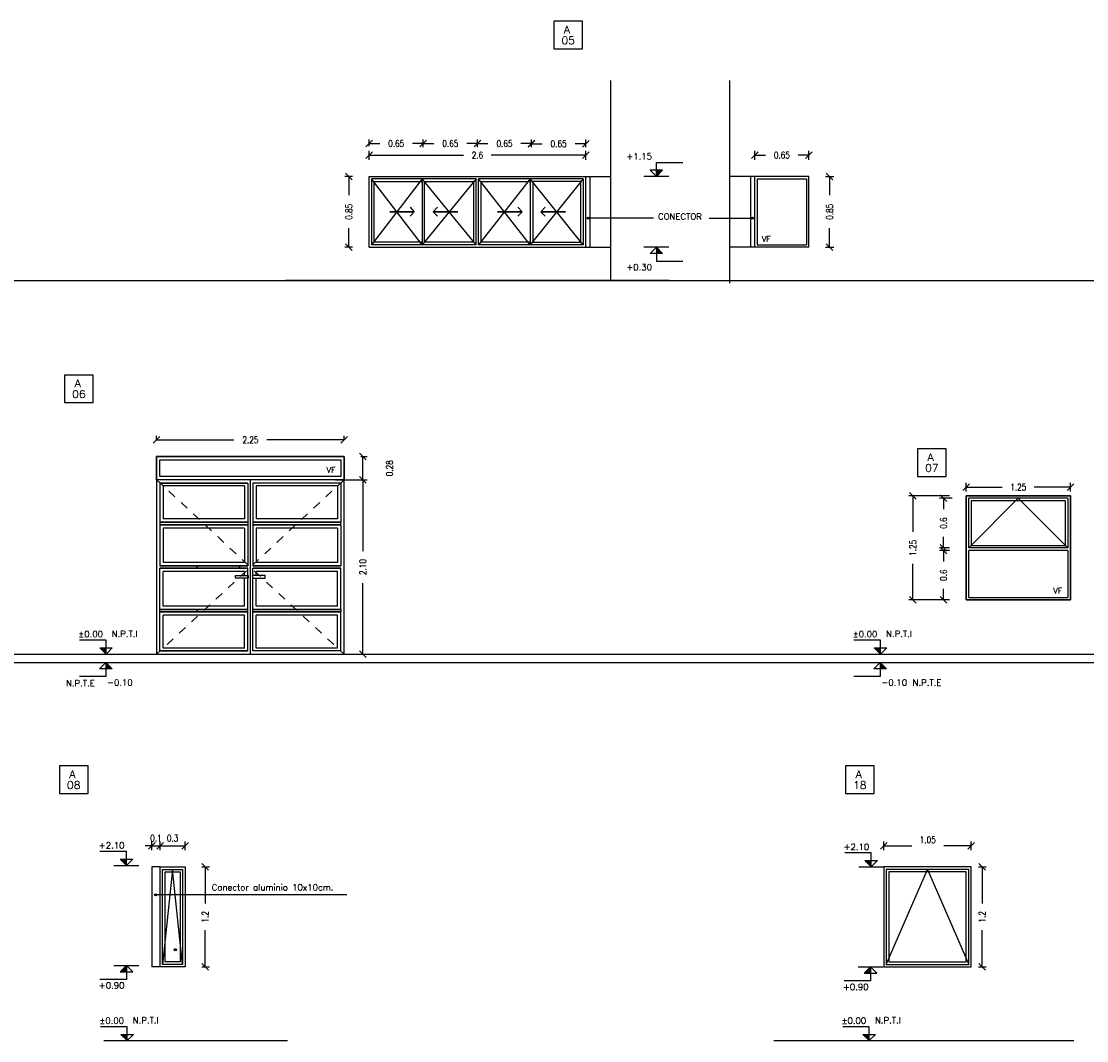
# Model space of a CAD drawing. Header units: millimetres. Extents: x -16.9 to 28.8, y -107.7 to -14.2.
# Tile 14 of 16: x 5.5 to 18.3, y -39 to -26.8. Entities that reach past the tile are written whole.
import ezdxf
from ezdxf.enums import TextEntityAlignment as Align

# ---------------------------------------------------------------- set-up
doc = ezdxf.new("R2010")
doc.units = ezdxf.units.MM
doc.header["$LTSCALE"] = 0.2
doc.linetypes.add('HIDDEN', pattern=[0.375, 0.25, -0.125])
for name, color, linetype in [('A ALUMINIO', 5, 'Continuous'), ('A MURO', 1, 'Continuous'), ('A Muro visto', 2, 'Continuous'), ('A PROYECCION', 8, 'Continuous'), ('A PROYECCION 1', 4, 'Continuous'), ('Acot-p', 2, 'Continuous'), ('Hatch 253', 253, 'Continuous'), ('NIVELES', 2, 'Continuous'), ('TEXTOS', 2, 'Continuous'), ('TXT COTA', 3, 'Continuous'), ('TXT PLANILLAS', 3, 'Continuous'), ('TXT TERMINACIONES', 3, 'Continuous')]:
    doc.layers.add(name, color=color, linetype=linetype)
doc.styles.add('ESC20', font='romans.shx', dxfattribs={"height": 0.03})
doc.styles.add('ROMANS', font='romans.shx')
doc.styles.add('SaAS simplex', font='simplex.shx', dxfattribs={"width": 0.8})
doc.styles.get("Standard").update_dxf_attribs({"font": 'ARIALN.TTF'})
doc.styles.add('STYLE2', font='romans.shx')
doc.dimstyles.new('COTAS 75', dxfattribs={"dimscale": 0.01, "dimtxt": 8, "dimasz": 8, "dimexe": 5, "dimexo": 20, "dimgap": 10, "dimtad": 0, "dimzin": 9, "dimdsep": 46, "dimtxsty": 'SaAS simplex', "dimblk": 'OBLIQUE', "dimcen": 0, "dimclrd": 8, "dimclre": 8, "dimclrt": 256, "dimadec": 1, "dimazin": 0, "dimtfac": 1, "dimtmove": 2, "dimatfit": 3, "dimldrblk": 'OBLIQUE', "dimfxl": 10, "dimlwd": -1, "dimlwe": -1, "dimarcsym": 0})

# ---------------------------------------------------------------- blocks, each defined once
blk = doc.blocks.new('*U10')
at = {"color": 0, "linetype": 'ByBlock'}
blk.add_lwpolyline([(-0.287, -0.195), (0.287, -0.195), (0.287, 0.354), (-0.287, 0.354)], close=True, dxfattribs=at)
at = {"color": 0, "linetype": 'ByBlock', "style": 'ROMANS', "width": 1.1}
blk.add_text('A', height=0.15, dxfattribs=at).set_placement((-0.088, 0.112))
at = {"color": 0, "linetype": 'ByBlock', "style": 'ROMANS', "width": 1.05}
blk.add_attdef('NRO', text='', height=0.15, dxfattribs=at).set_placement((0, -0.027), align=Align.MIDDLE)
blk = doc.blocks.new('*U12')
at = {"linetype": 'Continuous'}
blk.add_hatch(color=256, dxfattribs=at).paths.add_polyline_path([(-0.151, 7.449), (0, 7.6), (0, 7.449)])
blk.add_line((-0.3, 7.6), (0.3, 7.6))
for p, q in [((0, 7.6), (-0.151, 7.449)), ((-0.151, 7.449), (0.151, 7.449)), ((0, 7.6), (0, 7.267)), ((0, 7.6), (0.151, 7.449)), ((0, 7.267), (-0.635, 7.267))]:
    blk.add_line(p, q, dxfattribs=at)
at = {"linetype": 'Continuous', "style": 'STYLE2'}
blk.add_attdef('NIVEL', (-0.664, 7.045), '', height=0.15, dxfattribs=at)
blk = doc.blocks.new('*U7')
at = {"linetype": 'Continuous'}
blk.add_hatch(color=256, dxfattribs=at).paths.add_polyline_path([(-0.151, 7.751), (0, 7.6), (0, 7.751)])
for p, q in [((0, 7.933), (-0.635, 7.933)), ((0, 7.6), (0, 7.933)), ((0, 7.6), (-0.151, 7.751)), ((-0.151, 7.751), (0.151, 7.751)), ((0, 7.6), (0.151, 7.751))]:
    blk.add_line(p, q, dxfattribs=at)
blk.add_line((-0.3, 7.6), (0.3, 7.6))
at = {"linetype": 'Continuous', "style": 'STYLE2'}
blk.add_attdef('NIVEL', (-0.664, 8.005), '', height=0.15, dxfattribs=at)
blk = doc.blocks.new('_Oblique')
at = {"layer": 'TXT COTA', "color": 0, "lineweight": -2}
blk.add_line((-0.5, -0.5), (0.5, 0.5), dxfattribs=at)
blk = doc.blocks.new('*D192')
at = {"layer": 'Defpoints', "color": 0, "ltscale": 0.3, "transparency": 16777216}
for p in [(9.683, -28.38), (9.683, -28.635), (12.283, -28.635)]:
    blk.add_point(p, dxfattribs=at)
at = {"layer": 'TXT TERMINACIONES', "color": 8, "ltscale": 0.3, "transparency": 16777216}
for p, q in [((9.683, -28.435), (9.683, -28.33)), ((9.683, -28.38), (10.817, -28.38)), ((12.283, -28.38), (11.148, -28.38)), ((12.283, -28.435), (12.283, -28.33))]:
    blk.add_line(p, q, dxfattribs=at)
at = {"layer": 'TXT TERMINACIONES', "color": 8, "ltscale": 0.3, "transparency": 16777216, "xscale": 0.08, "yscale": 0.08, "zscale": 0.08, "rotation": 180}
blk.add_blockref('_Oblique', (9.683, -28.38), dxfattribs=at)
at = {"layer": 'TXT TERMINACIONES', "color": 8, "ltscale": 0.3, "transparency": 16777216, "xscale": 0.08, "yscale": 0.08, "zscale": 0.08}
blk.add_blockref('_Oblique', (12.283, -28.38), dxfattribs=at)
at = {"layer": 'TXT TERMINACIONES', "ltscale": 0.3, "transparency": 16777216, "insert": (10.983, -28.38), "char_height": 0.08, "attachment_point": 5, "style": 'SaAS simplex'}
blk.add_mtext('2.6', dxfattribs=at)
blk = doc.blocks.new('*D193')
at = {"layer": 'Defpoints', "color": 0, "ltscale": 0.3, "transparency": 16777216}
for p in [(11.633, -28.243), (11.633, -28.483), (12.283, -28.483)]:
    blk.add_point(p, dxfattribs=at)
at = {"layer": 'TXT TERMINACIONES', "color": 8, "ltscale": 0.3, "transparency": 16777216}
for p, q in [((11.633, -28.283), (11.633, -28.193)), ((11.633, -28.243), (11.76, -28.243)), ((12.283, -28.243), (12.155, -28.243)), ((12.283, -28.283), (12.283, -28.193))]:
    blk.add_line(p, q, dxfattribs=at)
at = {"layer": 'TXT TERMINACIONES', "color": 8, "ltscale": 0.3, "transparency": 16777216, "xscale": 0.08, "yscale": 0.08, "zscale": 0.08, "rotation": 180}
blk.add_blockref('_Oblique', (11.633, -28.243), dxfattribs=at)
at = {"layer": 'TXT TERMINACIONES', "color": 8, "ltscale": 0.3, "transparency": 16777216, "xscale": 0.08, "yscale": 0.08, "zscale": 0.08}
blk.add_blockref('_Oblique', (12.283, -28.243), dxfattribs=at)
at = {"layer": 'TXT TERMINACIONES', "ltscale": 0.3, "transparency": 16777216, "insert": (11.958, -28.243), "char_height": 0.08, "attachment_point": 5, "style": 'SaAS simplex'}
blk.add_mtext('0.65', dxfattribs=at)
blk = doc.blocks.new('*D194')
at = {"layer": 'Defpoints', "color": 0, "ltscale": 0.3, "transparency": 16777216}
for p in [(9.441, -28.635), (9.683, -28.635), (9.683, -29.485)]:
    blk.add_point(p, dxfattribs=at)
at = {"layer": 'TXT TERMINACIONES', "color": 8, "ltscale": 0.3, "transparency": 16777216}
for p, q in [((9.483, -28.635), (9.391, -28.635)), ((9.441, -28.635), (9.441, -28.862)), ((9.441, -29.485), (9.441, -29.257)), ((9.483, -29.485), (9.391, -29.485))]:
    blk.add_line(p, q, dxfattribs=at)
at = {"layer": 'TXT TERMINACIONES', "color": 8, "ltscale": 0.3, "transparency": 16777216, "xscale": 0.08, "yscale": 0.08, "zscale": 0.08}
for p, rotation in [((9.441, -28.635), 90), ((9.441, -29.485), 270)]:
    blk.add_blockref('_Oblique', p, dxfattribs=dict(at, rotation=rotation))
at = {"layer": 'TXT TERMINACIONES', "ltscale": 0.3, "transparency": 16777216, "insert": (9.441, -29.06), "char_height": 0.08, "attachment_point": 5, "rotation": 90, "style": 'SaAS simplex'}
blk.add_mtext('0.85', dxfattribs=at)
blk = doc.blocks.new('*D195')
at = {"layer": 'Defpoints', "color": 0, "ltscale": 0.3, "transparency": 16777216}
for p in [(10.983, -28.241), (10.983, -28.483), (11.633, -28.483)]:
    blk.add_point(p, dxfattribs=at)
at = {"layer": 'TXT TERMINACIONES', "color": 8, "ltscale": 0.3, "transparency": 16777216}
for p, q in [((10.983, -28.283), (10.983, -28.191)), ((10.983, -28.241), (11.11, -28.241)), ((11.633, -28.241), (11.505, -28.241)), ((11.633, -28.283), (11.633, -28.191))]:
    blk.add_line(p, q, dxfattribs=at)
at = {"layer": 'TXT TERMINACIONES', "color": 8, "ltscale": 0.3, "transparency": 16777216, "xscale": 0.08, "yscale": 0.08, "zscale": 0.08, "rotation": 180}
blk.add_blockref('_Oblique', (10.983, -28.241), dxfattribs=at)
at = {"layer": 'TXT TERMINACIONES', "color": 8, "ltscale": 0.3, "transparency": 16777216, "xscale": 0.08, "yscale": 0.08, "zscale": 0.08}
blk.add_blockref('_Oblique', (11.633, -28.241), dxfattribs=at)
at = {"layer": 'TXT TERMINACIONES', "ltscale": 0.3, "transparency": 16777216, "insert": (11.308, -28.241), "char_height": 0.08, "attachment_point": 5, "style": 'SaAS simplex'}
blk.add_mtext('0.65', dxfattribs=at)
blk = doc.blocks.new('*D196')
at = {"layer": 'Defpoints', "color": 0, "ltscale": 0.3, "transparency": 16777216}
for p in [(10.333, -28.241), (10.333, -28.483), (10.983, -28.483)]:
    blk.add_point(p, dxfattribs=at)
at = {"layer": 'TXT TERMINACIONES', "color": 8, "ltscale": 0.3, "transparency": 16777216}
for p, q in [((10.333, -28.283), (10.333, -28.191)), ((10.333, -28.241), (10.46, -28.241)), ((10.983, -28.241), (10.855, -28.241)), ((10.983, -28.283), (10.983, -28.191))]:
    blk.add_line(p, q, dxfattribs=at)
at = {"layer": 'TXT TERMINACIONES', "color": 8, "ltscale": 0.3, "transparency": 16777216, "xscale": 0.08, "yscale": 0.08, "zscale": 0.08, "rotation": 180}
blk.add_blockref('_Oblique', (10.333, -28.241), dxfattribs=at)
at = {"layer": 'TXT TERMINACIONES', "color": 8, "ltscale": 0.3, "transparency": 16777216, "xscale": 0.08, "yscale": 0.08, "zscale": 0.08}
blk.add_blockref('_Oblique', (10.983, -28.241), dxfattribs=at)
at = {"layer": 'TXT TERMINACIONES', "ltscale": 0.3, "transparency": 16777216, "insert": (10.658, -28.241), "char_height": 0.08, "attachment_point": 5, "style": 'SaAS simplex'}
blk.add_mtext('0.65', dxfattribs=at)
blk = doc.blocks.new('*D197')
at = {"layer": 'Defpoints', "color": 0, "ltscale": 0.3, "transparency": 16777216}
for p in [(9.683, -28.241), (9.683, -28.472), (10.333, -28.483)]:
    blk.add_point(p, dxfattribs=at)
at = {"layer": 'TXT TERMINACIONES', "color": 8, "ltscale": 0.3, "transparency": 16777216}
for p, q in [((9.683, -28.272), (9.683, -28.191)), ((9.683, -28.241), (9.81, -28.241)), ((10.333, -28.241), (10.205, -28.241)), ((10.333, -28.283), (10.333, -28.191))]:
    blk.add_line(p, q, dxfattribs=at)
at = {"layer": 'TXT TERMINACIONES', "color": 8, "ltscale": 0.3, "transparency": 16777216, "xscale": 0.08, "yscale": 0.08, "zscale": 0.08, "rotation": 180}
blk.add_blockref('_Oblique', (9.683, -28.241), dxfattribs=at)
at = {"layer": 'TXT TERMINACIONES', "color": 8, "ltscale": 0.3, "transparency": 16777216, "xscale": 0.08, "yscale": 0.08, "zscale": 0.08}
blk.add_blockref('_Oblique', (10.333, -28.241), dxfattribs=at)
at = {"layer": 'TXT TERMINACIONES', "ltscale": 0.3, "transparency": 16777216, "insert": (10.008, -28.241), "char_height": 0.08, "attachment_point": 5, "style": 'SaAS simplex'}
blk.add_mtext('0.65', dxfattribs=at)
blk = doc.blocks.new('*D198')
at = {"layer": 'Defpoints', "color": 0, "ltscale": 0.3, "transparency": 16777216}
for p in [(14.962, -28.635), (15.211, -28.635), (14.962, -29.485)]:
    blk.add_point(p, dxfattribs=at)
at = {"layer": 'TXT TERMINACIONES', "color": 8, "ltscale": 0.3, "transparency": 16777216}
for p, q in [((15.162, -28.635), (15.261, -28.635)), ((15.211, -28.635), (15.211, -28.862)), ((15.211, -29.485), (15.211, -29.257)), ((15.162, -29.485), (15.261, -29.485))]:
    blk.add_line(p, q, dxfattribs=at)
at = {"layer": 'TXT TERMINACIONES', "color": 8, "ltscale": 0.3, "transparency": 16777216, "xscale": 0.08, "yscale": 0.08, "zscale": 0.08}
for p, rotation in [((15.211, -28.635), 90), ((15.211, -29.485), 270)]:
    blk.add_blockref('_Oblique', p, dxfattribs=dict(at, rotation=rotation))
at = {"layer": 'TXT TERMINACIONES', "ltscale": 0.3, "transparency": 16777216, "insert": (15.211, -29.06), "char_height": 0.08, "attachment_point": 5, "rotation": 90, "style": 'SaAS simplex'}
blk.add_mtext('0.85', dxfattribs=at)
blk = doc.blocks.new('*D199')
at = {"layer": 'Defpoints', "color": 0, "ltscale": 0.3, "transparency": 16777216}
for p in [(14.312, -28.38), (14.312, -28.635), (14.962, -28.635)]:
    blk.add_point(p, dxfattribs=at)
at = {"layer": 'TXT TERMINACIONES', "color": 8, "ltscale": 0.3, "transparency": 16777216}
for p, q in [((14.312, -28.435), (14.312, -28.33)), ((14.312, -28.38), (14.44, -28.38)), ((14.962, -28.38), (14.835, -28.38)), ((14.962, -28.435), (14.962, -28.33))]:
    blk.add_line(p, q, dxfattribs=at)
at = {"layer": 'TXT TERMINACIONES', "color": 8, "ltscale": 0.3, "transparency": 16777216, "xscale": 0.08, "yscale": 0.08, "zscale": 0.08, "rotation": 180}
blk.add_blockref('_Oblique', (14.312, -28.38), dxfattribs=at)
at = {"layer": 'TXT TERMINACIONES', "color": 8, "ltscale": 0.3, "transparency": 16777216, "xscale": 0.08, "yscale": 0.08, "zscale": 0.08}
blk.add_blockref('_Oblique', (14.962, -28.38), dxfattribs=at)
at = {"layer": 'TXT TERMINACIONES', "ltscale": 0.3, "transparency": 16777216, "insert": (14.637, -28.38), "char_height": 0.08, "attachment_point": 5, "style": 'SaAS simplex'}
blk.add_mtext('0.65', dxfattribs=at)
blk = doc.blocks.new('*D539')
at = {"layer": 'Defpoints', "color": 0, "ltscale": 0.3, "transparency": 16777216}
for p in [(9.079, -32.277), (9.608, -32.277), (9.366, -34.367)]:
    blk.add_point(p, dxfattribs=at)
at = {"layer": 'TXT TERMINACIONES', "color": 8, "ltscale": 0.3, "transparency": 16777216}
for p, q in [((9.279, -32.277), (9.658, -32.277)), ((9.608, -32.277), (9.608, -33.131)), ((9.608, -34.367), (9.608, -33.514)), ((9.566, -34.367), (9.658, -34.367))]:
    blk.add_line(p, q, dxfattribs=at)
at = {"layer": 'TXT TERMINACIONES', "color": 8, "ltscale": 0.3, "transparency": 16777216, "xscale": 0.08, "yscale": 0.08, "zscale": 0.08}
for p, rotation in [((9.608, -32.277), 90), ((9.608, -34.367), 270)]:
    blk.add_blockref('_Oblique', p, dxfattribs=dict(at, rotation=rotation))
at = {"layer": 'TXT TERMINACIONES', "ltscale": 0.3, "transparency": 16777216, "insert": (9.608, -33.322), "char_height": 0.08, "attachment_point": 5, "rotation": 90, "style": 'SaAS simplex'}
blk.add_mtext('2.10', dxfattribs=at)
blk = doc.blocks.new('*D540')
at = {"layer": 'Defpoints', "color": 0, "ltscale": 0.3, "transparency": 16777216}
for p in [(9.383, -31.997), (9.608, -31.997), (9.366, -32.277)]:
    blk.add_point(p, dxfattribs=at)
at = {"layer": 'TXT TERMINACIONES', "color": 8, "ltscale": 0.3, "transparency": 16777216}
for p, q in [((9.583, -31.997), (9.658, -31.997)), ((9.608, -32.277), (9.608, -31.997)), ((9.566, -32.277), (9.658, -32.277))]:
    blk.add_line(p, q, dxfattribs=at)
at = {"layer": 'TXT TERMINACIONES', "color": 8, "ltscale": 0.3, "transparency": 16777216, "xscale": 0.08, "yscale": 0.08, "zscale": 0.08}
for p, rotation in [((9.608, -31.997), 90), ((9.608, -32.277), 270)]:
    blk.add_blockref('_Oblique', p, dxfattribs=dict(at, rotation=rotation))
at = {"layer": 'TXT TERMINACIONES', "ltscale": 0.3, "transparency": 16777216, "insert": (9.928, -32.137), "char_height": 0.08, "attachment_point": 5, "rotation": 90, "style": 'SaAS simplex'}
blk.add_mtext('0.28', dxfattribs=at)
blk = doc.blocks.new('*D541')
at = {"layer": 'Defpoints', "color": 0, "ltscale": 0.3, "transparency": 16777216}
for p in [(9.383, -31.796), (7.133, -31.997), (9.383, -31.997, -10)]:
    blk.add_point(p, dxfattribs=at)
at = {"layer": 'TXT TERMINACIONES', "color": 8, "ltscale": 0.3, "transparency": 16777216}
for p, q in [((7.133, -31.797), (7.133, -31.746)), ((7.133, -31.796), (8.06, -31.796)), ((9.383, -31.796), (8.455, -31.796)), ((9.383, -31.797), (9.383, -31.746))]:
    blk.add_line(p, q, dxfattribs=at)
at = {"layer": 'TXT TERMINACIONES', "color": 8, "ltscale": 0.3, "transparency": 16777216, "xscale": 0.08, "yscale": 0.08, "zscale": 0.08, "rotation": 180}
blk.add_blockref('_Oblique', (7.133, -31.796), dxfattribs=at)
at = {"layer": 'TXT TERMINACIONES', "color": 8, "ltscale": 0.3, "transparency": 16777216, "xscale": 0.08, "yscale": 0.08, "zscale": 0.08}
blk.add_blockref('_Oblique', (9.383, -31.796), dxfattribs=at)
at = {"layer": 'TXT TERMINACIONES', "ltscale": 0.3, "transparency": 16777216, "insert": (8.258, -31.796), "char_height": 0.08, "attachment_point": 5, "style": 'SaAS simplex'}
blk.add_mtext('2.25', dxfattribs=at)
blk = doc.blocks.new('*U4')
at = {"linetype": 'Continuous'}
blk.add_hatch(color=256, dxfattribs=at).paths.add_polyline_path([(-0.075, 2.825), (0, 2.9), (0, 2.825)])
for p, q in [((0, 2.9), (-0.075, 2.825)), ((-0.075, 2.825), (0.075, 2.825)), ((0, 2.9), (0, 2.733)), ((0, 2.9), (0.075, 2.825)), ((0, 2.733), (0.317, 2.733))]:
    blk.add_line(p, q, dxfattribs=at)
at = {"linetype": 'Continuous', "style": 'ROMANS'}
blk.add_attdef('NIVEL', (-0.014, 2.622), '', height=0.075, dxfattribs=at)
blk = doc.blocks.new('*D542')
at = {"layer": 'Defpoints', "color": 0, "ltscale": 0.3, "transparency": 16777216}
for p in [(16.85, -32.363), (16.85, -32.617), (18.1, -32.617)]:
    blk.add_point(p, dxfattribs=at)
at = {"layer": 'TXT TERMINACIONES', "color": 8, "ltscale": 0.3, "transparency": 16777216}
for p, q in [((16.85, -32.417), (16.85, -32.313)), ((18.1, -32.417), (18.1, -32.313)), ((16.85, -32.363), (17.283, -32.363)), ((18.1, -32.363), (17.666, -32.363))]:
    blk.add_line(p, q, dxfattribs=at)
at = {"layer": 'TXT TERMINACIONES', "color": 8, "ltscale": 0.3, "transparency": 16777216, "xscale": 0.08, "yscale": 0.08, "zscale": 0.08, "rotation": 180}
blk.add_blockref('_Oblique', (16.85, -32.363), dxfattribs=at)
at = {"layer": 'TXT TERMINACIONES', "color": 8, "ltscale": 0.3, "transparency": 16777216, "xscale": 0.08, "yscale": 0.08, "zscale": 0.08}
blk.add_blockref('_Oblique', (18.1, -32.363), dxfattribs=at)
at = {"layer": 'TXT TERMINACIONES', "ltscale": 0.3, "transparency": 16777216, "insert": (17.475, -32.363), "char_height": 0.08, "attachment_point": 5, "style": 'SaAS simplex'}
blk.add_mtext('1.25', dxfattribs=at)
blk = doc.blocks.new('*D543')
at = {"layer": 'Defpoints', "color": 0, "ltscale": 0.3, "transparency": 16777216}
for p in [(16.578, -33.122), (16.85, -33.122), (16.85, -33.717)]:
    blk.add_point(p, dxfattribs=at)
at = {"layer": 'TXT TERMINACIONES', "color": 8, "ltscale": 0.3, "transparency": 16777216}
for p, q in [((16.65, -33.122), (16.528, -33.122)), ((16.578, -33.122), (16.578, -33.254)), ((16.578, -33.717), (16.578, -33.585)), ((16.65, -33.717), (16.528, -33.717))]:
    blk.add_line(p, q, dxfattribs=at)
at = {"layer": 'TXT TERMINACIONES', "color": 8, "ltscale": 0.3, "transparency": 16777216, "xscale": 0.08, "yscale": 0.08, "zscale": 0.08}
for p, rotation in [((16.578, -33.122), 90), ((16.578, -33.717), 270)]:
    blk.add_blockref('_Oblique', p, dxfattribs=dict(at, rotation=rotation))
at = {"layer": 'TXT TERMINACIONES', "ltscale": 0.3, "transparency": 16777216, "insert": (16.578, -33.42), "char_height": 0.08, "attachment_point": 5, "rotation": 90, "style": 'SaAS simplex'}
blk.add_mtext('0.6', dxfattribs=at)
blk = doc.blocks.new('*D544')
at = {"layer": 'Defpoints', "color": 0, "ltscale": 0.3, "transparency": 16777216}
for p in [(16.578, -32.497), (16.88, -32.497), (16.85, -33.092)]:
    blk.add_point(p, dxfattribs=at)
at = {"layer": 'TXT TERMINACIONES', "color": 8, "ltscale": 0.3, "transparency": 16777216}
for p, q in [((16.68, -32.497), (16.528, -32.497)), ((16.578, -32.497), (16.578, -32.629)), ((16.578, -33.092), (16.578, -32.96)), ((16.65, -33.092), (16.528, -33.092))]:
    blk.add_line(p, q, dxfattribs=at)
at = {"layer": 'TXT TERMINACIONES', "color": 8, "ltscale": 0.3, "transparency": 16777216, "xscale": 0.08, "yscale": 0.08, "zscale": 0.08}
for p, rotation in [((16.578, -32.497), 90), ((16.578, -33.092), 270)]:
    blk.add_blockref('_Oblique', p, dxfattribs=dict(at, rotation=rotation))
at = {"layer": 'TXT TERMINACIONES', "ltscale": 0.3, "transparency": 16777216, "insert": (16.578, -32.795), "char_height": 0.08, "attachment_point": 5, "rotation": 90, "style": 'SaAS simplex'}
blk.add_mtext('0.6', dxfattribs=at)
blk = doc.blocks.new('*D545')
at = {"layer": 'Defpoints', "color": 0, "ltscale": 0.3, "transparency": 16777216}
for p in [(16.211, -32.467), (16.85, -32.467), (16.85, -33.717)]:
    blk.add_point(p, dxfattribs=at)
at = {"layer": 'TXT TERMINACIONES', "color": 8, "ltscale": 0.3, "transparency": 16777216}
for p, q in [((16.65, -32.467), (16.161, -32.467)), ((16.211, -32.467), (16.211, -32.901)), ((16.211, -33.717), (16.211, -33.284)), ((16.65, -33.717), (16.161, -33.717))]:
    blk.add_line(p, q, dxfattribs=at)
at = {"layer": 'TXT TERMINACIONES', "color": 8, "ltscale": 0.3, "transparency": 16777216, "xscale": 0.08, "yscale": 0.08, "zscale": 0.08}
for p, rotation in [((16.211, -32.467), 90), ((16.211, -33.717), 270)]:
    blk.add_blockref('_Oblique', p, dxfattribs=dict(at, rotation=rotation))
at = {"layer": 'TXT TERMINACIONES', "ltscale": 0.3, "transparency": 16777216, "insert": (16.211, -33.092), "char_height": 0.08, "attachment_point": 5, "rotation": 90, "style": 'SaAS simplex'}
blk.add_mtext('1.25', dxfattribs=at)
blk = doc.blocks.new('*D547')
at = {"layer": 'Defpoints', "color": 0, "ltscale": 0.3, "transparency": 16777216}
for p in [(7.474, -36.666), (7.174, -36.919), (7.474, -36.919)]:
    blk.add_point(p, dxfattribs=at)
at = {"layer": 'TXT TERMINACIONES', "color": 8, "ltscale": 0.3, "transparency": 16777216}
for p, q in [((7.174, -36.719), (7.174, -36.616)), ((7.174, -36.666), (7.474, -36.666)), ((7.474, -36.719), (7.474, -36.616))]:
    blk.add_line(p, q, dxfattribs=at)
at = {"layer": 'TXT TERMINACIONES', "color": 8, "ltscale": 0.3, "transparency": 16777216, "xscale": 0.08, "yscale": 0.08, "zscale": 0.08, "rotation": 180}
blk.add_blockref('_Oblique', (7.174, -36.666), dxfattribs=at)
at = {"layer": 'TXT TERMINACIONES', "color": 8, "ltscale": 0.3, "transparency": 16777216, "xscale": 0.08, "yscale": 0.08, "zscale": 0.08}
blk.add_blockref('_Oblique', (7.474, -36.666), dxfattribs=at)
at = {"layer": 'TXT TERMINACIONES', "ltscale": 0.3, "transparency": 16777216, "insert": (7.324, -36.574), "char_height": 0.08, "attachment_point": 5, "style": 'SaAS simplex'}
blk.add_mtext('0.3', dxfattribs=at)
blk = doc.blocks.new('*D548')
at = {"layer": 'Defpoints', "color": 0, "ltscale": 0.3, "transparency": 16777216}
for p in [(7.474, -36.919), (7.716, -36.919), (7.474, -38.119)]:
    blk.add_point(p, dxfattribs=at)
at = {"layer": 'TXT TERMINACIONES', "color": 8, "ltscale": 0.3, "transparency": 16777216}
for p, q in [((7.674, -36.919), (7.766, -36.919)), ((7.716, -36.919), (7.716, -37.358)), ((7.716, -38.119), (7.716, -37.68)), ((7.674, -38.119), (7.766, -38.119))]:
    blk.add_line(p, q, dxfattribs=at)
at = {"layer": 'TXT TERMINACIONES', "color": 8, "ltscale": 0.3, "transparency": 16777216, "xscale": 0.08, "yscale": 0.08, "zscale": 0.08}
for p, rotation in [((7.716, -36.919), 90), ((7.716, -38.119), 270)]:
    blk.add_blockref('_Oblique', p, dxfattribs=dict(at, rotation=rotation))
at = {"layer": 'TXT TERMINACIONES', "ltscale": 0.3, "transparency": 16777216, "insert": (7.716, -37.519), "char_height": 0.08, "attachment_point": 5, "rotation": 90, "style": 'SaAS simplex'}
blk.add_mtext('1.2', dxfattribs=at)
blk = doc.blocks.new('*D549')
at = {"layer": 'Defpoints', "color": 0, "ltscale": 0.3, "transparency": 16777216}
for p in [(7.174, -36.666), (7.074, -36.919), (7.174, -36.919)]:
    blk.add_point(p, dxfattribs=at)
at = {"layer": 'TXT TERMINACIONES', "color": 8, "ltscale": 0.3, "transparency": 16777216}
for p, q in [((7.074, -36.666), (6.994, -36.666)), ((7.074, -36.719), (7.074, -36.616)), ((7.074, -36.666), (7.174, -36.666)), ((7.174, -36.719), (7.174, -36.616)), ((7.174, -36.666), (7.254, -36.666))]:
    blk.add_line(p, q, dxfattribs=at)
at = {"layer": 'TXT TERMINACIONES', "color": 8, "ltscale": 0.3, "transparency": 16777216, "xscale": 0.08, "yscale": 0.08, "zscale": 0.08}
blk.add_blockref('_Oblique', (7.074, -36.666), dxfattribs=at)
at = {"layer": 'TXT TERMINACIONES', "color": 8, "ltscale": 0.3, "transparency": 16777216, "xscale": 0.08, "yscale": 0.08, "zscale": 0.08, "rotation": 180}
blk.add_blockref('_Oblique', (7.174, -36.666), dxfattribs=at)
at = {"layer": 'TXT TERMINACIONES', "ltscale": 0.3, "transparency": 16777216, "insert": (7.124, -36.574), "char_height": 0.08, "attachment_point": 5, "style": 'SaAS simplex'}
blk.add_mtext('0.1', dxfattribs=at)
blk = doc.blocks.new('*D583')
at = {"layer": 'Defpoints', "color": 0, "ltscale": 0.3, "transparency": 16777216}
for p in [(16.911, -36.666), (15.861, -36.919), (16.911, -36.919)]:
    blk.add_point(p, dxfattribs=at)
at = {"layer": 'TXT TERMINACIONES', "color": 8, "ltscale": 0.3, "transparency": 16777216}
for p, q in [((15.861, -36.719), (15.861, -36.616)), ((15.861, -36.666), (16.197, -36.666)), ((16.911, -36.666), (16.58, -36.666)), ((16.911, -36.719), (16.911, -36.616))]:
    blk.add_line(p, q, dxfattribs=at)
at = {"layer": 'TXT TERMINACIONES', "color": 8, "ltscale": 0.3, "transparency": 16777216, "xscale": 0.08, "yscale": 0.08, "zscale": 0.08, "rotation": 180}
blk.add_blockref('_Oblique', (15.861, -36.666), dxfattribs=at)
at = {"layer": 'TXT TERMINACIONES', "color": 8, "ltscale": 0.3, "transparency": 16777216, "xscale": 0.08, "yscale": 0.08, "zscale": 0.08}
blk.add_blockref('_Oblique', (16.911, -36.666), dxfattribs=at)
at = {"layer": 'TXT TERMINACIONES', "ltscale": 0.3, "transparency": 16777216, "insert": (16.389, -36.594), "char_height": 0.08, "attachment_point": 5, "style": 'SaAS simplex'}
blk.add_mtext('1.05', dxfattribs=at)
blk = doc.blocks.new('*D584')
at = {"layer": 'Defpoints', "color": 0, "ltscale": 0.3, "transparency": 16777216}
for p in [(16.799, -36.919), (17.041, -36.919), (16.799, -38.119)]:
    blk.add_point(p, dxfattribs=at)
at = {"layer": 'TXT TERMINACIONES', "color": 8, "ltscale": 0.3, "transparency": 16777216}
for p, q in [((16.999, -36.919), (17.091, -36.919)), ((17.041, -36.919), (17.041, -37.358)), ((17.041, -38.119), (17.041, -37.68)), ((16.999, -38.119), (17.091, -38.119))]:
    blk.add_line(p, q, dxfattribs=at)
at = {"layer": 'TXT TERMINACIONES', "color": 8, "ltscale": 0.3, "transparency": 16777216, "xscale": 0.08, "yscale": 0.08, "zscale": 0.08}
for p, rotation in [((17.041, -36.919), 90), ((17.041, -38.119), 270)]:
    blk.add_blockref('_Oblique', p, dxfattribs=dict(at, rotation=rotation))
at = {"layer": 'TXT TERMINACIONES', "ltscale": 0.3, "transparency": 16777216, "insert": (17.041, -37.519), "char_height": 0.08, "attachment_point": 5, "rotation": 90, "style": 'SaAS simplex'}
blk.add_mtext('1.2', dxfattribs=at)

msp = doc.modelspace()

# ---------------------------------------------------------------- hatches: boundary and pattern name
at = {"layer": 'TXT COTA'}
h = msp.add_hatch(color=1, dxfattribs=at)
edge = h.paths.add_edge_path()
edge.add_arc((12.312, -29.136), 0.0125, 0, 360)
h = msp.add_hatch(color=1, dxfattribs=at)
edge = h.paths.add_edge_path()
edge.add_arc((14.283, -29.136), 0.0125, 0, 360)
h = msp.add_hatch(color=1, dxfattribs=at)
edge = h.paths.add_edge_path()
edge.add_arc((7.121, -37.255), 0.0125, 0, 360)
h = msp.add_hatch(color=1, dxfattribs=at)
edge = h.paths.add_edge_path()
edge.add_arc((7.357, -37.913), 0.0125, 0, 360)

# ---------------------------------------------------------------- linework, layer by layer
at = {"layer": 'A ALUMINIO'}
for p, q in [((12.283, -29.485), (12.283, -28.635)), ((12.333, -28.635), (12.333, -29.485)), ((14.262, -28.635), (14.262, -29.485)), ((14.312, -29.485), (14.312, -28.635)), ((9.713, -28.665), (9.713, -29.455)), ((10.968, -28.665), (9.713, -28.665)), ((10.318, -28.695), (10.318, -28.665)), ((10.968, -29.455), (10.968, -28.665)), ((12.253, -28.665), (10.998, -28.665)), ((10.998, -29.455), (10.998, -28.665)), ((11.618, -28.695), (11.618, -28.665)), ((12.253, -28.665), (12.253, -29.455)), ((14.342, -28.665), (14.342, -29.455)), ((14.342, -28.665), (14.932, -28.665)), ((14.932, -28.665), (14.932, -29.455)), ((10.968, -29.455), (9.713, -29.455)), ((10.318, -29.425), (10.318, -29.455)), ((12.253, -29.455), (10.998, -29.455)), ((11.618, -29.425), (11.618, -29.455)), ((14.342, -29.455), (14.932, -29.455)), ((9.383, -32.277, 10), (7.133, -32.277, 10)), ((9.383, -32.277, 10), (7.133, -32.277, 10)), ((8.228, -32.317, 10), (7.173, -32.317, 10)), ((7.173, -32.317, 10), (8.228, -32.317, 10)), ((7.173, -32.317, 10), (7.173, -33.307, 10)), ((8.188, -32.347, 10), (7.213, -32.347, 10)), ((7.213, -32.347, 10), (7.213, -32.745, 10)), ((8.188, -32.347, 10), (8.188, -32.745, 10)), ((8.228, -32.317, 10), (8.228, -33.307, 10)), ((8.258, -34.367, 10), (8.258, -32.277, 10)), ((9.343, -32.317, 10), (8.288, -32.317, 10)), ((8.288, -32.317, 10), (8.288, -33.307, 10)), ((9.303, -32.347, 10), (8.328, -32.347, 10)), ((8.328, -32.347, 10), (8.328, -32.745, 10)), ((9.303, -32.347, 10), (9.303, -32.745, 10)), ((9.343, -32.317, 10), (9.343, -32.785, 10)), ((16.88, -33.092), (16.88, -32.497)), ((18.07, -32.497), (16.88, -32.497)), ((18.07, -32.497), (18.07, -33.092)), ((8.228, -32.785, 10), (7.173, -32.785, 10)), ((7.173, -32.785, 10), (8.228, -32.785, 10)), ((8.228, -32.815, 10), (7.173, -32.815, 10)), ((7.173, -32.815, 10), (8.228, -32.815, 10)), ((8.188, -32.745, 10), (7.213, -32.745, 10)), ((7.213, -32.855, 10), (7.213, -33.267, 10)), ((8.188, -32.855, 10), (7.213, -32.855, 10)), ((8.188, -32.855, 10), (8.188, -33.267, 10)), ((8.228, -32.815, 10), (8.228, -33.19, 10)), ((9.343, -32.785, 10), (8.288, -32.785, 10)), ((8.288, -32.785, 10), (9.343, -32.785, 10)), ((8.288, -32.815, 10), (8.288, -33.19, 10)), ((9.343, -32.815, 10), (8.288, -32.815, 10)), ((8.288, -32.815, 10), (9.343, -32.815, 10)), ((9.303, -32.745, 10), (8.328, -32.745, 10)), ((8.328, -32.855, 10), (8.328, -33.267, 10)), ((9.303, -32.855, 10), (8.328, -32.855, 10)), ((9.303, -32.855, 10), (9.303, -33.267, 10)), ((9.343, -32.815, 10), (9.343, -32.785, 10)), ((9.343, -32.815, 10), (9.343, -33.307, 10)), ((9.343, -32.815, 10), (9.343, -33.307, 10)), ((18.07, -33.092), (16.88, -33.092)), ((18.07, -33.122), (16.88, -33.122)), ((16.88, -33.687), (16.88, -33.122)), ((18.07, -33.122), (18.07, -33.687)), ((8.228, -33.307, 10), (7.173, -33.307, 10)), ((7.173, -33.307, 10), (8.228, -33.307, 10)), ((8.228, -33.337, 10), (7.173, -33.337, 10)), ((7.173, -34.327, 10), (7.173, -33.337, 10)), ((7.173, -33.337, 10), (8.228, -33.337, 10)), ((8.188, -33.267, 10), (7.213, -33.267, 10)), ((8.228, -33.425, 10), (8.228, -33.337, 10)), ((8.228, -34.327, 10), (8.228, -33.337, 10)), ((9.343, -33.307, 10), (8.288, -33.307, 10)), ((8.288, -33.307, 10), (9.343, -33.307, 10)), ((8.288, -33.425, 10), (8.288, -33.337, 10)), ((9.343, -33.337, 10), (8.288, -33.337, 10)), ((8.288, -34.327, 10), (8.288, -33.337, 10)), ((8.288, -33.337, 10), (9.343, -33.337, 10)), ((9.303, -33.267, 10), (8.328, -33.267, 10)), ((9.343, -33.399, 10), (9.343, -33.337, 10)), ((9.343, -33.83, 10), (9.343, -33.337, 10)), ((9.343, -33.83, 10), (9.343, -33.337, 10)), ((7.213, -33.79, 10), (7.213, -33.377, 10)), ((8.188, -33.377, 10), (7.213, -33.377, 10)), ((8.188, -33.425, 10), (8.188, -33.377, 10)), ((8.188, -33.79, 10), (8.188, -33.455, 10)), ((8.228, -33.83, 10), (8.228, -33.455, 10)), ((8.288, -33.83, 10), (8.288, -33.455, 10)), ((8.328, -33.425, 10), (8.328, -33.377, 10)), ((9.303, -33.377, 10), (8.328, -33.377, 10)), ((8.328, -33.79, 10), (8.328, -33.455, 10)), ((9.303, -33.79, 10), (9.303, -33.377, 10)), ((16.88, -33.687), (18.07, -33.687)), ((8.228, -33.83, 10), (7.173, -33.83, 10)), ((7.173, -33.83, 10), (8.228, -33.83, 10)), ((8.228, -33.86, 10), (7.173, -33.86, 10)), ((7.173, -33.86, 10), (8.228, -33.86, 10)), ((8.188, -33.79, 10), (7.213, -33.79, 10)), ((9.343, -33.83, 10), (8.288, -33.83, 10)), ((8.288, -33.83, 10), (9.343, -33.83, 10)), ((9.343, -33.86, 10), (8.288, -33.86, 10)), ((8.288, -33.86, 10), (9.343, -33.86, 10)), ((9.303, -33.79, 10), (8.328, -33.79, 10)), ((9.343, -33.83, 10), (9.343, -33.86, 10)), ((9.343, -34.327, 10), (9.343, -33.86, 10)), ((7.213, -34.297, 10), (7.213, -33.9, 10)), ((8.188, -33.9, 10), (7.213, -33.9, 10)), ((8.188, -34.297, 10), (8.188, -33.9, 10)), ((8.328, -34.297, 10), (8.328, -33.9, 10)), ((9.303, -33.9, 10), (8.328, -33.9, 10)), ((9.303, -34.297, 10), (9.303, -33.9, 10)), ((8.228, -34.327, 10), (7.173, -34.327, 10)), ((7.173, -34.327, 10), (8.228, -34.327, 10)), ((8.188, -34.297, 10), (7.213, -34.297, 10)), ((9.343, -34.327, 10), (8.288, -34.327, 10)), ((9.303, -34.297, 10), (8.328, -34.297, 10))]:
    msp.add_line(p, q, dxfattribs=at)
for points in [[(10.318, -29.425), (9.743, -29.425), (9.743, -28.695), (10.318, -28.695)], [(10.938, -29.425), (10.348, -29.425), (10.348, -28.695), (10.938, -28.695)], [(11.028, -28.695), (11.618, -28.695), (11.618, -29.425), (11.028, -29.425)], [(12.223, -28.695), (11.648, -28.695), (11.648, -29.425), (12.223, -29.425)], [(18.1, -32.467), (16.85, -32.467), (16.85, -33.717), (18.1, -33.717)], [(16.85, -32.467), (18.1, -32.467), (18.1, -33.717), (16.85, -33.717)], [(18.04, -33.062), (18.04, -32.527), (16.91, -32.527), (16.91, -33.062)], [(7.204, -38.089), (7.204, -36.949), (7.444, -36.949), (7.444, -38.089)], [(16.881, -38.089), (16.881, -36.949), (15.891, -36.949), (15.891, -38.089)], [(7.234, -38.059), (7.234, -36.979), (7.414, -36.979), (7.414, -38.059)], [(16.851, -38.059), (16.851, -36.979), (15.921, -36.979), (15.921, -38.059)]]:
    msp.add_lwpolyline(points, close=True, dxfattribs=at)
at = {"layer": 'A ALUMINIO', "elevation": 10}
for points in [[(9.383, -34.367), (9.383, -31.997), (7.133, -31.997), (7.133, -34.367)], [(7.133, -31.997), (9.383, -31.997), (9.383, -32.277), (7.133, -32.277)], [(7.173, -32.037), (9.343, -32.037), (9.343, -32.237), (7.173, -32.237)], [(8.081, -33.455), (8.081, -33.425), (8.231, -33.425), (8.231, -33.455)], [(8.435, -33.455), (8.435, -33.425), (8.285, -33.425), (8.285, -33.455)]]:
    msp.add_lwpolyline(points, close=True, dxfattribs=at)
at = {"layer": 'A MURO'}
for p, q in [((-16.869, -29.885), (28.799, -29.885)), ((13.283, -29.885), (8.681, -29.885)), ((-16.869, -34.367), (28.799, -34.367)), ((-16.869, -34.467), (28.799, -34.467))]:
    msp.add_line(p, q, dxfattribs=at)
at = {"layer": 'A Muro visto', "color": 1}
for p, q in [((12.583, -28.635), (12.583, -27.485)), ((14.012, -28.635), (14.012, -27.485)), ((9.683, -28.635), (12.583, -28.635)), ((9.683, -29.485), (9.683, -28.635)), ((14.962, -28.635), (14.012, -28.635)), ((14.962, -29.485), (14.962, -28.635)), ((9.683, -29.485), (12.583, -29.485)), ((12.583, -29.885), (12.583, -29.485)), ((14.013, -29.918), (14.012, -29.485)), ((14.962, -29.485), (14.012, -29.485)), ((7.174, -36.919), (7.074, -36.919)), ((7.074, -36.919), (7.074, -38.119)), ((7.174, -38.119), (7.074, -38.119)), ((6.497, -39.004), (8.703, -39.004)), ((14.541, -39.004), (18.14, -39.004))]:
    msp.add_line(p, q, dxfattribs=at)
at = {"layer": 'A Muro visto', "color": 3}
for p, q in [((12.583, -29.485), (12.583, -28.635)), ((14.012, -29.485), (14.012, -28.635))]:
    msp.add_line(p, q, dxfattribs=at)
at = {"layer": 'A Muro visto', "color": 1}
for points in [[(7.174, -38.119), (7.174, -36.919), (7.474, -36.919), (7.474, -38.119)], [(16.911, -38.119), (16.911, -36.919), (15.861, -36.919), (15.861, -38.119)]]:
    msp.add_lwpolyline(points, close=True, dxfattribs=at)
at = {"layer": 'A PROYECCION', "linetype": 'HIDDEN'}
for p, q in [((7.133, -32.277, 10), (9.383, -34.367, 10)), ((9.383, -32.277, 10), (7.133, -34.367, 10))]:
    msp.add_line(p, q, dxfattribs=at)
at = {"layer": 'A PROYECCION'}
msp.add_lwpolyline([(16.88, -33.092), (17.475, -32.497), (18.07, -33.092)], dxfattribs=at)
at = {"layer": 'A PROYECCION 1'}
for p, q in [((10.318, -28.665), (9.713, -29.455)), ((10.318, -29.455), (9.713, -28.665)), ((10.968, -28.665), (10.318, -29.455)), ((10.968, -29.455), (10.318, -28.665)), ((11.618, -28.665), (10.998, -29.455)), ((11.618, -29.455), (10.998, -28.665)), ((12.253, -28.665), (11.618, -29.455)), ((12.253, -29.455), (11.618, -28.665)), ((7.324, -36.949), (7.204, -38.089)), ((7.444, -38.089), (7.324, -36.949))]:
    msp.add_line(p, q, dxfattribs=at)
for points in [[(10.177, -29.006), (10.222, -29.06), (9.933, -29.06), (10.222, -29.06), (10.177, -29.113)], [(10.504, -29.006), (10.451, -29.06), (10.748, -29.06), (10.451, -29.06), (10.504, -29.113)], [(11.469, -29.006), (11.522, -29.06), (11.225, -29.06), (11.522, -29.06), (11.469, -29.113)], [(11.797, -29.006), (11.744, -29.06), (12.04, -29.06), (11.744, -29.06), (11.797, -29.113)], [(15.891, -38.089), (16.386, -36.949), (16.881, -38.089)]]:
    msp.add_lwpolyline(points, dxfattribs=at)
at = {"layer": 'Hatch 253'}
for p in [(7.621, -33.322, 10), (7.621, -33.845, 10)]:
    msp.add_point(p, dxfattribs=at)
at = {"layer": 'TXT COTA', "color": 1, "ltscale": 0.025}
for p, q in [((13.095, -29.136), (12.312, -29.136)), ((13.763, -29.136), (14.283, -29.136)), ((9.416, -37.255), (7.121, -37.255))]:
    msp.add_line(p, q, dxfattribs=at)
at = {"layer": 'TXT COTA', "color": 1}
for centre in [(12.312, -29.136), (14.283, -29.136), (7.121, -37.255), (7.357, -37.913)]:
    msp.add_circle(centre, 0.0125, dxfattribs=at)
at = {"layer": 'TXT COTA', "color": 2}
msp.add_point((8.127, -33.322, 10), dxfattribs=at)

# ---------------------------------------------------------------- block references
at = {"layer": 'Acot-p', "ltscale": 0.025}
ref = msp.add_blockref('*U4', (6.523, -37.367), dxfattribs=dict(at, xscale=-1))
ref.add_attrib('NIVEL', '-0.10', (6.537, -34.745), dxfattribs={"layer": '0', "linetype": 'Continuous', "height": 0.075, "style": 'ROMANS'})
ref = msp.add_blockref('*U4', (15.818, -37.367), dxfattribs=dict(at, xscale=-1))
ref.add_attrib('NIVEL', '-0.10', (15.832, -34.745), dxfattribs={"layer": '0', "linetype": 'Continuous', "height": 0.075, "style": 'ROMANS'})
at = {"layer": 'NIVELES', "ltscale": 0.025}
ref = msp.add_blockref('*U7', (13.131, -32.435), dxfattribs=dict(at, xscale=-0.5, yscale=0.5, zscale=0.5))
ref.add_attrib('NIVEL', '+1.15', (12.77, -28.432), dxfattribs={"layer": '0', "linetype": 'Continuous', "height": 0.075, "style": 'STYLE2'})
ref = msp.add_blockref('*U12', (13.131, -33.285), dxfattribs=dict(at, xscale=-0.5, yscale=0.5, zscale=0.5))
ref.add_attrib('NIVEL', '+0.30', (12.77, -29.762), dxfattribs={"layer": '0', "linetype": 'Continuous', "height": 0.075, "style": 'STYLE2'})
at = {"layer": 'NIVELES', "ltscale": 0.025, "xscale": 0.5, "yscale": 0.5, "zscale": 0.5}
for name, p, values in [('*U7', (6.525, -38.167), {'NIVEL': '%%P0.00'}), ('*U7', (15.82, -38.167), {'NIVEL': '%%P0.00'}), ('*U7', (6.77, -40.702), {'NIVEL': '+2.10'}), ('*U7', (15.71, -40.719), {'NIVEL': '+2.10'}), ('*U12', (6.77, -41.902), {'NIVEL': '+0.90'}), ('*U12', (15.702, -41.919), {'NIVEL': '+0.90'}), ('*U7', (6.778, -42.804), {'NIVEL': '%%P0.00'}), ('*U7', (15.686, -42.804), {'NIVEL': '%%P0.00'})]:
    msp.add_blockref(name, p, dxfattribs=at).add_auto_attribs(values)
at = {"layer": 'TXT PLANILLAS', "xscale": 0.6, "yscale": 0.6, "zscale": 0.6}
for p, values in [((12.072, -26.987), {'NRO': '05'}), ((6.2, -31.231), {'NRO': '06'}), ((16.437, -32.117), {'NRO': '07'}), ((6.137, -35.921), {'NRO': '08'}), ((15.574, -35.921), {'NRO': '18'})]:
    msp.add_blockref('*U10', p, dxfattribs=at).add_auto_attribs(values)

# ---------------------------------------------------------------- texts
at = {"layer": 'TEXTOS', "ltscale": 0.025, "char_height": 0.075, "width": 0.25975, "attachment_point": 1, "style": 'ROMANS'}
for s, insert in [('N.P.T.I', (6.593, -34.086, 10)), ('N.P.T.I', (15.888, -34.086, 10)), ('N.P.T.E', (6.044, -34.678, 10)), ('N.P.T.E', (16.206, -34.671, 10)), ('N.P.T.I', (6.846, -38.723, 10)), ('N.P.T.I', (15.755, -38.723, 10))]:
    msp.add_mtext(s, dxfattribs=dict(at, insert=insert))
at = {"layer": 'TXT COTA', "ltscale": 0.025, "char_height": 0.0748, "attachment_point": 1, "style": 'ESC20'}
for s, insert, width in [('CONECTOR', (13.151, -29.079), 1.56747), ('Conector aluminio 10x10cm.', (7.794, -37.128), 1.73772)]:
    msp.add_mtext(s, dxfattribs=dict(at, insert=insert, width=width))
at = {"layer": 'TXT TERMINACIONES', "insert": (14.503, -29.42), "char_height": 0.06784, "attachment_point": 9}
msp.add_mtext('{\\Fromans|c0;VF}', dxfattribs=at)
at = {"layer": 'TXT TERMINACIONES', "color": 252, "insert": (9.174, -32.124, 10), "char_height": 0.06784, "attachment_point": 1}
msp.add_mtext('{\\Fromans|c0;VF}', dxfattribs=at)
at = {"layer": 'TXT TERMINACIONES', "color": 252, "insert": (17.85, -33.641), "char_height": 0.0678, "attachment_point": 7, "style": 'ROMANS'}
msp.add_mtext(' VF', dxfattribs=at)

# ---------------------------------------------------------------- dimensions: what is measured, and where the dimension line sits
at = {"layer": 'TXT TERMINACIONES', "ltscale": 0.3}
for base, p1, p2, angle, picture, middle in [((9.683, -28.241), (10.333, -28.483), (9.683, -28.472), 180, '*D197', (10.008, -28.241)), ((10.333, -28.241), (10.983, -28.483), (10.333, -28.483), 180, '*D196', (10.658, -28.241)), ((10.983, -28.241), (11.633, -28.483), (10.983, -28.483), 180, '*D195', (11.308, -28.241)), ((11.633, -28.243), (12.283, -28.483), (11.633, -28.483), 180, '*D193', (11.958, -28.243)), ((9.683, -28.38), (12.283, -28.635), (9.683, -28.635), 180, '*D192', (10.983, -28.38)), ((14.312, -28.38), (14.962, -28.635), (14.312, -28.635), 180, '*D199', (14.637, -28.38)), ((9.441, -28.635), (9.683, -29.485), (9.683, -28.635), 90, '*D194', (9.441, -29.06)), ((15.211, -28.635), (14.962, -29.485), (14.962, -28.635), 90, '*D198', (15.211, -29.06)), ((9.608, -31.997, 10), (9.366, -32.277, 10), (9.383, -31.997, 10), 90, '*D540', (9.928, -32.137, 10)), ((16.85, -32.363), (18.1, -32.617), (16.85, -32.617), 180, '*D542', (17.475, -32.363)), ((16.211, -32.467), (16.85, -33.717), (16.85, -32.467), 90, '*D545', (16.211, -33.092)), ((16.577727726, -32.497403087), (16.849666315, -33.092403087), (16.879666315, -32.497403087), 90, '*D544', (16.577727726, -32.794903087)), ((16.577727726, -33.122403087), (16.849666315, -33.717403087), (16.849666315, -33.122403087), 90, '*D543', (16.577727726, -33.419903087)), ((7.716, -36.919), (7.474, -38.119), (7.474, -36.919), 90, '*D548', (7.716, -37.519)), ((17.041, -36.919), (16.799, -38.119), (16.799, -36.919), 90, '*D584', (17.041, -37.519))]:
    dim = msp.add_linear_dim(base=base, p1=p1, p2=p2, angle=angle, dimstyle='COTAS 75', dxfattribs=at)
    dim.commit()
    dim.dimension.update_dxf_attribs({"geometry": picture, "text_midpoint": middle})
dim = msp.add_linear_dim(base=(9.383, -31.796, 10), p1=(7.133, -31.997, 10), p2=(9.383, -31.997), dimstyle='COTAS 75', dxfattribs=at)
dim.commit()
dim.dimension.update_dxf_attribs({"geometry": '*D541', "text_midpoint": (8.258, -31.796, 10)})
dim = msp.add_linear_dim(base=(9.608, -32.277, 10), p1=(9.366, -34.367, 10), p2=(9.079, -32.277, 10), angle=90, text='2.10', dimstyle='COTAS 75', dxfattribs=at)
dim.commit()
dim.dimension.update_dxf_attribs({"geometry": '*D539', "text_midpoint": (9.608, -33.322, 10)})
for base, p1, p2, picture, middle in [((7.174, -36.666), (7.074, -36.919), (7.174, -36.919), '*D549', (7.124, -36.574)), ((7.474, -36.666), (7.174, -36.919), (7.474, -36.919), '*D547', (7.324, -36.574)), ((16.911, -36.666), (15.861, -36.919), (16.911, -36.919), '*D583', (16.389, -36.594))]:
    dim = msp.add_linear_dim(base=base, p1=p1, p2=p2, dimstyle='COTAS 75', dxfattribs=at)
    dim.commit()
    dim.dimension.update_dxf_attribs({"geometry": picture, "text_midpoint": middle, "dimtype": 160})

doc.saveas('drawing.dxf')
